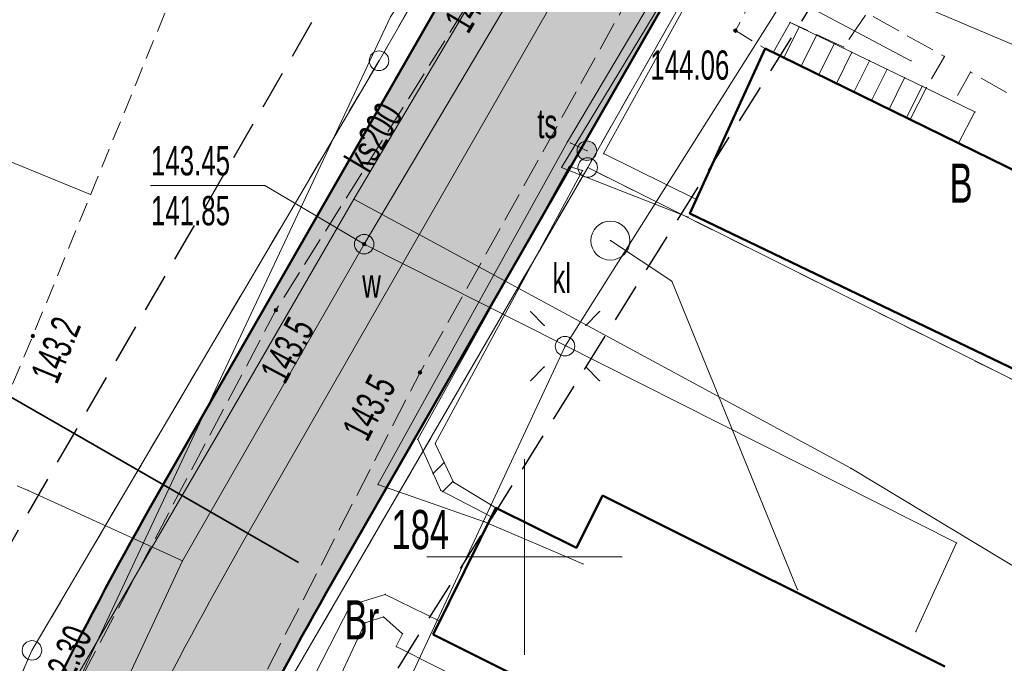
# Model space of a CAD drawing. Extents: x 6456700 to 6518119, y 5963420 to 5980059.
# Tile 156 of 256: x 6512206 to 6512231, y 5965846 to 5965863. Entities that reach past the tile are written whole.
import ezdxf
from ezdxf.enums import TextEntityAlignment as Align

# ---------------------------------------------------------------- set-up
doc = ezdxf.new("R2010")
doc.units = 0
doc.header["$MEASUREMENT"] = 0
for name, pattern in [('L_0_03', [1, 0.5, -0.5]), ('L_0_04', [1.5, 1, -0.5]), ('L_0_52', [1, 0.75, -0.25]), ('L_0_5A', [0.75, 0.5, -0.25])]:
    doc.linetypes.add(name, pattern=pattern)
doc.layers.get('0').update_dxf_attribs({"color": 2, "linetype": 'CONTINUOUS', "lineweight": 5})
for name, color, linetype, lineweight in [('000_Inne__niezydentyfikowane_', 7, 'CONTINUOUS', 18), ('18mm Kreska ciągła', 7, 'CONTINUOUS', 18), ('202_punkt_graniczny', 7, 'CONTINUOUS', 18), ('210_oznaczenie_konturu_uzytku_gruntowego', 96, 'CONTINUOUS', 18), ('211_numer_dzialki_ewidencyjnej', 7, 'CONTINUOUS', 18), ('218_kontur_uzytku_gruntowego', 96, 'L_0_03', 18), ('219_dzialka_ewidencyjna', 7, 'CONTINUOUS', 18), ('312_budynek_ewidencyjny', 7, 'CONTINUOUS', 18), ('352_schody', 7, 'CONTINUOUS', 18), ('35mm Ciągła', 7, 'CONTINUOUS', 35), ('50mm Kreska ciągła', 7, 'CONTINUOUS', 50), ('9mm Kreska ciągła', 252, 'CONTINUOUS', 9), ('jezdnia', 7, 'CONTINUOUS', 18), ('komora_podziemna', 7, 'CONTINUOUS', 18), ('komora_podziemna_Atr17', 7, 'CONTINUOUS', 18), ('latarnia', 7, 'CONTINUOUS', 18), ('obszar_utwardzony', 7, 'CONTINUOUS', 18), ('osadnik__szambo', 7, 'CONTINUOUS', 18), ('osadnik__szambo_Atr17', 7, 'CONTINUOUS', 18), ('pikieta_naturalna', 7, 'CONTINUOUS', 18), ('pikieta_naturalna_Atr2', 7, 'CONTINUOUS', 18), ('pikieta_sztuczna', 7, 'CONTINUOUS', 18), ('pikieta_sztuczna_Atr2', 7, 'CONTINUOUS', 18), ('przewod_elektroenergetyczny_niskiego_napiecia', 7, 'CONTINUOUS', 18), ('przewod_kanalizacyjny', 7, 'CONTINUOUS', 18), ('przewod_kanalizacyjny_Atr1', 7, 'CONTINUOUS', 18), ('przewod_telekomunikacyjny_podziemny', 7, 'CONTINUOUS', 18), ('przewod_wodociagowy', 7, 'CONTINUOUS', 18), ('rzedna', 7, 'CONTINUOUS', 18), ('rzedna_Atr2', 7, 'CONTINUOUS', 18), ('rzedna_Atr3', 7, 'CONTINUOUS', 18), ('sciana_oporowa__linia_', 7, 'CONTINUOUS', 18), ('sciana_oporowa__poligon_', 7, 'CONTINUOUS', 18), ('siatka_krzyrzy', 7, 'CONTINUOUS', 18), ('skarpa_nieumocniona', 7, 'CONTINUOUS', 18), ('slup_przewodow_napowietrznych', 7, 'CONTINUOUS', 18), ('slupek_telekomunikacyjny', 7, 'CONTINUOUS', 18), ('slupek_telekomunikacyjny_Atr17', 7, 'CONTINUOUS', 18), ('taras', 7, 'CONTINUOUS', 18), ('Zakres', 7, 'CONTINUOUS', 18)]:
    doc.layers.add(name, color=color, linetype=linetype, lineweight=lineweight)
doc.styles.get("Standard").update_dxf_attribs({"font": 'txt', "width": 0.75})

# ---------------------------------------------------------------- blocks, each defined once
blk = doc.blocks.new('mdcp_nowa')
at = {"layer": 'pikieta_naturalna', "linetype": 'Continuous', "lineweight": 18, "true_color": 0x000000}
for points in [[(6494943.64, 5982306.265, 1), (6494943.64, 5982306.355, 1)], [(6494937.42, 5982305.605, 1), (6494937.42, 5982305.695, 1)], [(6494947.33, 5982304.675, 1), (6494947.33, 5982304.765, 1)]]:
    blk.add_hatch(color=18, dxfattribs=at).paths.add_polyline_path(points)
at = {"layer": 'pikieta_sztuczna', "linetype": 'Continuous', "lineweight": 18, "true_color": 0x000000}
blk.add_hatch(color=18, dxfattribs=at).paths.add_polyline_path([(6494955.4, 5982313.415, 1), (6494955.4, 5982313.505, 1)])
at = {"layer": 'rzedna', "linetype": 'Continuous', "lineweight": 18, "true_color": 0x000000}
blk.add_hatch(color=18, dxfattribs=at).paths.add_polyline_path([(6494945.9, 5982307.955, 1), (6494945.9, 5982308.045, 1)])
at = {"layer": 'slupek_telekomunikacyjny', "linetype": 'Continuous', "lineweight": 18, "true_color": 0xff7f00}
blk.add_hatch(color=30, dxfattribs=at).paths.add_polyline_path([(6494951.6, 5982310.14, 1), (6494951.6, 5982310.64, 1)])
at = {"layer": '000_Inne__niezydentyfikowane_', "linetype": 'Continuous', "lineweight": 18, "flags": 128}
blk.add_lwpolyline([(6494938.9, 5982309.27), (6494922.65, 5982315.93)], dxfattribs=at)
at = {"layer": '000_Inne__niezydentyfikowane_'}
blk.add_point((6494938.9, 5982309.27), dxfattribs=at)
at = {"layer": '202_punkt_graniczny', "color": 7, "linetype": 'Continuous', "lineweight": 18}
for centre in [(6494946.28, 5982312.69), (6494951.62, 5982309.96), (6494937.4, 5982297.61)]:
    blk.add_circle(centre, 0.25, dxfattribs=at)
at = {"layer": '202_punkt_graniczny'}
for p in [(6494946.28, 5982312.69), (6494951.62, 5982309.96), (6494937.4, 5982297.61)]:
    blk.add_point(p, dxfattribs=at)
at = {"layer": '218_kontur_uzytku_gruntowego', "lineweight": 18, "flags": 128}
for points in [[(6494946.28, 5982312.69), (6494956.48, 5982330.44)], [(6494961.6, 5982327.54), (6494951.62, 5982309.96)], [(6494937.4, 5982297.61), (6494946.28, 5982312.69)], [(6494951.62, 5982309.96), (6494942.78, 5982294.74)], [(6494968.23, 5982301.67), (6494951.62, 5982309.96)], [(6494919, 5982255.48), (6494937.4, 5982297.61)]]:
    blk.add_lwpolyline(points, dxfattribs=at)
at = {"layer": '218_kontur_uzytku_gruntowego'}
for p in [(6494946.28, 5982312.69), (6494946.28, 5982312.69), (6494946.28, 5982312.69), (6494946.28, 5982312.69), (6494951.62, 5982309.96), (6494951.62, 5982309.96), (6494951.62, 5982309.96), (6494951.62, 5982309.96), (6494951.62, 5982309.96), (6494951.62, 5982309.96), (6494937.4, 5982297.61), (6494937.4, 5982297.61), (6494937.4, 5982297.61), (6494937.4, 5982297.61)]:
    blk.add_point(p, dxfattribs=at)
at = {"layer": '219_dzialka_ewidencyjna', "color": 3, "linetype": 'Continuous', "lineweight": 18, "flags": 128}
for points in [[(6494946.28, 5982312.69), (6494956.48, 5982330.44)], [(6494961.6, 5982327.54), (6494951.62, 5982309.96)], [(6494937.4, 5982297.61), (6494946.28, 5982312.69)], [(6494942.78, 5982294.74), (6494951.62, 5982309.96)], [(6494951.62, 5982309.96), (6494968.23, 5982301.67)], [(6494919, 5982255.48), (6494937.4, 5982297.61)]]:
    blk.add_lwpolyline(points, dxfattribs=at)
at = {"layer": '219_dzialka_ewidencyjna', "color": 3}
for p in [(6494946.28, 5982312.69), (6494946.28, 5982312.69), (6494951.62, 5982309.96), (6494951.62, 5982309.96), (6494951.62, 5982309.96), (6494937.4, 5982297.61), (6494937.4, 5982297.61)]:
    blk.add_point(p, dxfattribs=at)
at = {"layer": '312_budynek_ewidencyjny', "color": 7, "linetype": 'Continuous', "lineweight": 50, "flags": 128}
for points in [[(6494954.23, 5982308.78), (6494956.16, 5982313)], [(6494956.16, 5982313), (6494970.17, 5982306.15)], [(6494968.2, 5982302.08), (6494954.23, 5982308.78)], [(6494951.33, 5982300.23), (6494952, 5982301.57)], [(6494952, 5982301.57), (6494960.76, 5982297.2)], [(6494947.67, 5982298.02), (6494949.27, 5982301.26)], [(6494949.27, 5982301.26), (6494951.33, 5982300.23)], [(6494949.7, 5982297), (6494947.67, 5982298.02)]]:
    blk.add_lwpolyline(points, dxfattribs=at)
at = {"layer": '312_budynek_ewidencyjny'}
for p in [(6494956.16, 5982313), (6494956.16, 5982313), (6494954.23, 5982308.78), (6494954.23, 5982308.78), (6494952, 5982301.57), (6494952, 5982301.57), (6494949.27, 5982301.26), (6494949.27, 5982301.26), (6494951.33, 5982300.23), (6494951.33, 5982300.23), (6494947.67, 5982298.02), (6494947.67, 5982298.02)]:
    blk.add_point(p, dxfattribs=at)
at = {"layer": '352_schody', "color": 7, "linetype": 'Continuous', "lineweight": 18, "flags": 128}
for points in [[(6494956.37, 5982312.9), (6494956.8, 5982313.67), (6494960.28, 5982311.99), (6494959.87, 5982311.19)], [(6494960.28, 5982311.99), (6494961.53, 5982311.38), (6494961.11, 5982310.58), (6494959.87, 5982311.19)]]:
    blk.add_lwpolyline(points, close=True, dxfattribs=at)
for points in [[(6494956.637, 5982312.769), (6494957.029, 5982313.559)], [(6494957.087, 5982312.55), (6494957.479, 5982313.342)], [(6494957.536, 5982312.33), (6494957.93, 5982313.125)], [(6494957.985, 5982312.111), (6494958.38, 5982312.907)], [(6494958.434, 5982311.891), (6494958.83, 5982312.69)], [(6494958.884, 5982311.672), (6494959.281, 5982312.472)], [(6494959.333, 5982311.452), (6494959.731, 5982312.255)], [(6494959.782, 5982311.233), (6494960.181, 5982312.038)]]:
    blk.add_lwpolyline(points, dxfattribs=at)
at = {"layer": '352_schody'}
for p in [(6494956.8, 5982313.67), (6494956.8, 5982313.67), (6494957.029, 5982313.559), (6494957.479, 5982313.342), (6494957.93, 5982313.125), (6494956.37, 5982312.9), (6494956.37, 5982312.9), (6494958.38, 5982312.907), (6494956.637, 5982312.769), (6494958.83, 5982312.69), (6494957.087, 5982312.55), (6494959.281, 5982312.472), (6494957.536, 5982312.33), (6494957.985, 5982312.111), (6494959.731, 5982312.255), (6494958.434, 5982311.891), (6494960.181, 5982312.038), (6494960.28, 5982311.99), (6494960.28, 5982311.99), (6494960.28, 5982311.99), (6494960.28, 5982311.99), (6494958.884, 5982311.672), (6494959.333, 5982311.452), (6494961.53, 5982311.38), (6494961.53, 5982311.38), (6494959.782, 5982311.233), (6494959.87, 5982311.19), (6494959.87, 5982311.19), (6494959.87, 5982311.19), (6494959.87, 5982311.19), (6494961.11, 5982310.58), (6494961.11, 5982310.58)]:
    blk.add_point(p, dxfattribs=at)
at = {"layer": 'jezdnia', "color": 7, "linetype": 'L_0_52', "lineweight": 18, "flags": 128}
blk.add_lwpolyline([(6495134.37, 5982583.3), (6495113.38, 5982574.25), (6495104.78, 5982567.21), (6495094.42, 5982556.42), (6495077.25, 5982527.64), (6495065.47, 5982509.01), (6495049.82, 5982491.48), (6495035, 5982466.78), (6495029.3, 5982456), (6495014.86, 5982429.39), (6495004.75, 5982409.18), (6494998.73, 5982397.06), (6494987.52, 5982373.63), (6494982.83, 5982364.72), (6494972.31, 5982345.03), (6494970.53, 5982342.23), (6494960.57, 5982327.01), (6494956.04, 5982320.35), (6494947.33, 5982304.72), (6494935.61, 5982281.93), (6494926.04, 5982257.99), (6494919.72, 5982242.45), (6494913.81, 5982225.8), (6494910.48, 5982216.25), (6494906.14, 5982216.99), (6494909.9, 5982227.31), (6494916.12, 5982243.16), (6494921.48, 5982258.77), (6494931.15, 5982282.69), (6494943.64, 5982306.31), (6494959.06, 5982330.89), (6494969.1, 5982347.08), (6494979.83, 5982365.44), (6494985.75, 5982378.98), (6494994.88, 5982398.03), (6495001.66, 5982410.76), (6495011.8, 5982430.8), (6495026, 5982457.23), (6495032.25, 5982468.97), (6495046.11, 5982493.71), (6495063.09, 5982514.09), (6495073.26, 5982529.52), (6495082.96, 5982547.05), (6495093.01, 5982560.56), (6495101.98, 5982569.59), (6495101.3, 5982571.6), (6495108.99, 5982577.59), (6495110.03, 5982578.44), (6495121.58, 5982583.64), (6495122.46, 5982584.02), (6495130.77, 5982587.79), (6495134.82, 5982589.62), (6495140.56, 5982589.08), (6495141.32, 5982585.54)], close=True, dxfattribs=at)
at = {"layer": 'jezdnia'}
for p in [(6494943.64, 5982306.31), (6494947.33, 5982304.72)]:
    blk.add_point(p, dxfattribs=at)
at = {"layer": 'komora_podziemna', "color": 5, "linetype": 'Continuous', "lineweight": 13}
blk.add_circle((6494945.9, 5982308), 0.25, dxfattribs=at)
at = {"layer": 'komora_podziemna'}
blk.add_point((6494945.9, 5982308), dxfattribs=at)
at = {"layer": 'latarnia', "color": 7, "linetype": 'Continuous', "lineweight": 13, "flags": 128}
for points in [[(6494950.51, 5982305.921), (6494950.157, 5982306.274)], [(6494951.571, 5982305.921), (6494951.924, 5982306.274)], [(6494950.51, 5982304.86), (6494950.157, 5982304.507)], [(6494951.571, 5982304.86), (6494951.924, 5982304.507)]]:
    blk.add_lwpolyline(points, dxfattribs=at)
at = {"layer": 'latarnia', "color": 7, "linetype": 'Continuous', "lineweight": 13}
blk.add_circle((6494951.04, 5982305.39), 0.25, dxfattribs=at)
at = {"layer": 'latarnia'}
for p in [(6494950.157, 5982306.274), (6494951.924, 5982306.274), (6494950.51, 5982305.921), (6494951.571, 5982305.921), (6494951.04, 5982305.39), (6494950.51, 5982304.86), (6494951.571, 5982304.86), (6494950.157, 5982304.507), (6494951.924, 5982304.507)]:
    blk.add_point(p, dxfattribs=at)
at = {"layer": 'obszar_utwardzony', "color": 7, "linetype": 'L_0_52', "lineweight": 18, "flags": 128}
blk.add_lwpolyline([(6494961.77, 5982319.84), (6494962.77, 5982319.21), (6494961.84, 5982317.7), (6494961.15, 5982318.12), (6494960.68, 5982317.3), (6494960.57, 5982316.31), (6494961.53, 5982315.75), (6494961.88, 5982316.34), (6494962.96, 5982315.7), (6494962.63, 5982315.1), (6494967.87, 5982312.1), (6494968.87, 5982312.11), (6494969.31, 5982312.47), (6494970.07, 5982313.81), (6494972.48, 5982312.34), (6494972.89, 5982313.03), (6494973.6, 5982312.7), (6494973.5, 5982312.71), (6494972.72, 5982311.38), (6494971.79, 5982311.92), (6494968.79, 5982306.83), (6494967.17, 5982307.62), (6494967.79, 5982308.73), (6494965.46, 5982310.09), (6494964.71, 5982308.82), (6494963.72, 5982309.3), (6494964.49, 5982310.65), (6494961.42, 5982312.4), (6494960.99, 5982311.64), (6494960.28, 5982311.99), (6494960.75, 5982312.8), (6494958.76, 5982313.91), (6494958.17, 5982313.04), (6494956.8, 5982313.67), (6494956.37, 5982312.9), (6494956.16, 5982313), (6494955.4, 5982313.46), (6494956.12, 5982314.8), (6494954.64, 5982315.57), (6494956.8, 5982319.12), (6494958.64, 5982318.07), (6494959.28, 5982318.19), (6494960.08, 5982318.81), (6494957.55, 5982320.39), (6494957.95, 5982321.07), (6494958.46, 5982321.93)], close=True, dxfattribs=at)
at = {"layer": 'obszar_utwardzony'}
for p in [(6494956.8, 5982313.67), (6494955.4, 5982313.46), (6494956.16, 5982313), (6494956.37, 5982312.9), (6494958.17, 5982313.04), (6494960.75, 5982312.8), (6494961.42, 5982312.4), (6494960.28, 5982311.99), (6494960.99, 5982311.64)]:
    blk.add_point(p, dxfattribs=at)
at = {"layer": 'osadnik__szambo', "color": 34, "linetype": 'Continuous', "lineweight": 18}
blk.add_circle((6494952.2, 5982308.09), 0.5, dxfattribs=at)
at = {"layer": 'osadnik__szambo'}
blk.add_point((6494952.2, 5982308.09), dxfattribs=at)
at = {"layer": 'pikieta_naturalna', "color": 7, "linetype": 'Continuous', "lineweight": 18}
for centre in [(6494943.64, 5982306.31), (6494937.42, 5982305.65), (6494947.33, 5982304.72)]:
    blk.add_circle(centre, 0.045, dxfattribs=at)
at = {"layer": 'pikieta_naturalna'}
for p in [(6494943.64, 5982306.31), (6494937.42, 5982305.65), (6494947.33, 5982304.72)]:
    blk.add_point(p, dxfattribs=at)
at = {"layer": 'pikieta_sztuczna', "color": 7, "linetype": 'Continuous', "lineweight": 18}
blk.add_circle((6494955.4, 5982313.46), 0.045, dxfattribs=at)
at = {"layer": 'pikieta_sztuczna'}
blk.add_point((6494955.4, 5982313.46), dxfattribs=at)
at = {"layer": 'przewod_elektroenergetyczny_niskiego_napiecia', "color": 1, "linetype": 'Continuous', "lineweight": 18, "flags": 128}
for points in [[(6494951.04, 5982305.39), (6494971.34, 5982337.55)], [(6494937.26, 5982275.87), (6494951.04, 5982305.39)]]:
    blk.add_lwpolyline(points, dxfattribs=at)
at = {"layer": 'przewod_elektroenergetyczny_niskiego_napiecia'}
blk.add_point((6494951.04, 5982305.39), dxfattribs=at)
blk.add_point((6494951.04, 5982305.39), dxfattribs=at)
at = {"layer": 'przewod_elektroenergetyczny_niskiego_napiecia', "color": 1}
blk.add_point((6494951.04, 5982305.39), dxfattribs=at)
blk.add_point((6494951.04, 5982305.39), dxfattribs=at)
at = {"layer": 'przewod_kanalizacyjny', "color": 34, "linetype": 'Continuous', "lineweight": 18, "flags": 128}
for points in [[(6494937.55, 5982295.28), (6494937.87, 5982295.79), (6494942.29, 5982303.37), (6494945.64, 5982309.15), (6494950.34, 5982317.08), (6494950.65, 5982317.6)], [(6494950.66, 5982317.6), (6494950.65, 5982317.6), (6494951.18, 5982317.32), (6494959.89, 5982312.69)], [(6494945.64, 5982309.15), (6494958.35, 5982302.27), (6494976.47, 5982291.36)], [(6494956.99, 5982299.16), (6494953.77, 5982307.05), (6494952.2, 5982308.09)]]:
    blk.add_lwpolyline(points, dxfattribs=at)
at = {"layer": 'przewod_kanalizacyjny'}
for p in [(6494959.89, 5982312.69), (6494945.64, 5982309.15), (6494945.64, 5982309.15), (6494952.2, 5982308.09), (6494953.77, 5982307.05), (6494942.29, 5982303.37), (6494958.35, 5982302.27), (6494956.99, 5982299.16)]:
    blk.add_point(p, dxfattribs=at)
at = {"layer": 'przewod_telekomunikacyjny_podziemny', "color": 30, "linetype": 'Continuous', "lineweight": 18, "flags": 128}
for points in [[(6494901.62, 5982190.73), (6494906.93, 5982205.38), (6494911.62, 5982220.93), (6494915.73, 5982231.59), (6494911.08, 5982233.33), (6494928.49, 5982275.35), (6494946.57, 5982313.81), (6494960.48, 5982334.35), (6494965.17, 5982341.38), (6494972.14, 5982353.83), (6494985.3, 5982378.53), (6494993.02, 5982395.45), (6495008.18, 5982425.35), (6495017.88, 5982443.43), (6495022.56, 5982450.66), (6495031.38, 5982466.91), (6495039.03, 5982482.79), (6495040.55, 5982485.59), (6495048.7, 5982498.93), (6495056.63, 5982506.55), (6495061.71, 5982512.37), (6495068.26, 5982521.25), (6495074.92, 5982532.24)], [(6494962.09, 5982330.47), (6494959.2, 5982324.24), (6494951.1, 5982310.62), (6494946.25, 5982301.85), (6494948.98, 5982300.9), (6494951.5, 5982299.82)], [(6494951.6, 5982310.39), (6494951.18, 5982310.59)]]:
    blk.add_lwpolyline(points, dxfattribs=at)
at = {"layer": 'przewod_telekomunikacyjny_podziemny'}
for p in [(6494951.1, 5982310.62), (6494951.18, 5982310.59), (6494951.6, 5982310.39), (6494946.25, 5982301.85), (6494948.98, 5982300.9), (6494951.5, 5982299.82)]:
    blk.add_point(p, dxfattribs=at)
at = {"layer": 'przewod_wodociagowy', "color": 5, "linetype": 'Continuous', "lineweight": 18, "flags": 128}
for points in [[(6494941.25, 5982299.9), (6494945.9, 5982308), (6494958.57, 5982329.31)], [(6494968.86, 5982315.45), (6494966.26, 5982311.51), (6494945.89, 5982320.14), (6494939.44, 5982322.87)], [(6494945.9, 5982308), (6494961.06, 5982300.36), (6494960.02, 5982298.09)], [(6494907.57, 5982152.18), (6494905.83, 5982154.51), (6494898.25, 5982164.04), (6494898.06, 5982180.83), (6494903.98, 5982205.49), (6494905.04, 5982209.28), (6494911.31, 5982228.37), (6494914.05, 5982237.38), (6494923.22, 5982259.63), (6494928.59, 5982272.81), (6494941.25, 5982299.9), (6494937.3, 5982301.7), (6494937.02, 5982301.82)]]:
    blk.add_lwpolyline(points, dxfattribs=at)
at = {"layer": 'przewod_wodociagowy'}
for p in [(6494945.9, 5982308), (6494945.9, 5982308), (6494937.3, 5982301.7), (6494961.06, 5982300.36), (6494941.25, 5982299.9), (6494941.25, 5982299.9), (6494960.02, 5982298.09)]:
    blk.add_point(p, dxfattribs=at)
at = {"layer": 'rzedna', "color": 7, "linetype": 'Continuous', "lineweight": 18}
blk.add_circle((6494945.9, 5982308), 0.045, dxfattribs=at)
at = {"layer": 'rzedna'}
blk.add_point((6494945.9, 5982308), dxfattribs=at)
at = {"layer": 'rzedna_Atr2', "color": 7, "linetype": 'Continuous', "lineweight": 18, "flags": 128}
blk.add_lwpolyline([(6494945.9, 5982308), (6494943.36, 5982309.5), (6494940.443, 5982309.5)], dxfattribs=at)
at = {"layer": 'rzedna_Atr2'}
for p in [(6494940.443, 5982309.5), (6494943.36, 5982309.5), (6494945.9, 5982308)]:
    blk.add_point(p, dxfattribs=at)
at = {"layer": 'sciana_oporowa__linia_', "color": 7, "linetype": 'Continuous', "lineweight": 18, "flags": 128}
for points in [[(6494954.19, 5982308.691), (6494950.953, 5982309.964), (6494954.424, 5982315.696)], [(6494954.39, 5982309.149), (6494952.027, 5982310.316), (6494954.856, 5982315.445)]]:
    blk.add_lwpolyline(points, dxfattribs=at)
at = {"layer": 'sciana_oporowa__linia_'}
for p in [(6494952.027, 5982310.316), (6494950.953, 5982309.964), (6494954.39, 5982309.149), (6494954.19, 5982308.691)]:
    blk.add_point(p, dxfattribs=at)
at = {"layer": 'sciana_oporowa__poligon_', "color": 7, "linetype": 'Continuous', "lineweight": 18, "flags": 128}
blk.add_lwpolyline([(6494947.27, 5982303.01), (6494951.15, 5982309.99), (6494951.49, 5982309.88), (6494947.72, 5982302.9), (6494948.19, 5982301.91), (6494949.27, 5982301.26), (6494949.16, 5982301.03), (6494947.86, 5982301.7)], close=True, dxfattribs=at)
for points in [[(6494947.665, 5982302.132), (6494947.949, 5982302.417)], [(6494947.913, 5982301.673), (6494948.177, 5982301.937)]]:
    blk.add_lwpolyline(points, dxfattribs=at)
at = {"layer": 'sciana_oporowa__poligon_'}
for p in [(6494951.15, 5982309.99), (6494951.15, 5982309.99), (6494951.49, 5982309.88), (6494951.49, 5982309.88), (6494947.27, 5982303.01), (6494947.27, 5982303.01), (6494947.72, 5982302.9), (6494947.72, 5982302.9), (6494947.949, 5982302.417), (6494947.665, 5982302.132), (6494948.177, 5982301.937), (6494948.19, 5982301.91), (6494948.19, 5982301.91), (6494947.86, 5982301.7), (6494947.86, 5982301.7), (6494947.913, 5982301.673), (6494949.27, 5982301.26), (6494949.27, 5982301.26), (6494949.16, 5982301.03), (6494949.16, 5982301.03)]:
    blk.add_point(p, dxfattribs=at)
at = {"layer": 'siatka_krzyrzy', "linetype": 'Continuous', "lineweight": 18, "flags": 128}
for points in [[(6494950, 5982297.5), (6494950, 5982302.5)], [(6494947.5, 5982300), (6494952.5, 5982300)]]:
    blk.add_lwpolyline(points, dxfattribs=at)
at = {"layer": 'skarpa_nieumocniona', "color": 7, "linetype": 'L_0_5A', "lineweight": 18, "flags": 128}
blk.add_lwpolyline([(6494965.58, 5982349.31), (6494962.89, 5982340.22), (6494951, 5982325), (6494945.37, 5982325.08), (6494937.42, 5982305.65), (6494933.1, 5982295.35), (6494927.37, 5982283.13), (6494921.28, 5982272.01), (6494917.86, 5982259.82), (6494915.26, 5982262.12), (6494913.02, 5982263.13), (6494900.61, 5982269.37), (6494912.93, 5982296.52), (6494936.43, 5982343.45), (6494956.82, 5982374.63), (6494978.03, 5982367.95)], close=True, dxfattribs=at)
at = {"layer": 'skarpa_nieumocniona'}
blk.add_point((6494937.42, 5982305.65), dxfattribs=at)
blk.add_point((6494937.42, 5982305.65), dxfattribs=at)
at = {"layer": 'slup_przewodow_napowietrznych', "color": 7, "linetype": 'Continuous', "lineweight": 13}
blk.add_circle((6494951.04, 5982305.39), 0.25, dxfattribs=at)
at = {"layer": 'slup_przewodow_napowietrznych'}
blk.add_point((6494951.04, 5982305.39), dxfattribs=at)
at = {"layer": 'slupek_telekomunikacyjny', "color": 30, "linetype": 'Continuous', "lineweight": 18}
blk.add_circle((6494951.6, 5982310.39), 0.25, dxfattribs=at)
at = {"layer": 'slupek_telekomunikacyjny'}
blk.add_point((6494951.6, 5982310.39), dxfattribs=at)
at = {"layer": 'taras', "color": 7, "linetype": 'Continuous', "lineweight": 18, "flags": 128}
for points in [[(6494947.15, 5982291.38), (6494942.85, 5982293.49), (6494945.55, 5982298.77), (6494946.44, 5982299.04), (6494947.84, 5982298.36), (6494947.67, 5982298.02), (6494949.7, 5982297), (6494947.7, 5982293), (6494949.22, 5982292.24), (6494948.46, 5982290.73)], [(6494947.372, 5982291.828), (6494943.815, 5982293.811), (6494945.928, 5982298.317), (6494946.394, 5982298.465), (6494946.882, 5982298.034), (6494946.723, 5982297.706), (6494948.753, 5982296.686), (6494946.751, 5982292.684), (6494948.268, 5982291.924), (6494948.146, 5982291.673)]]:
    blk.add_lwpolyline(points, close=True, dxfattribs=at)
at = {"layer": 'taras'}
for p in [(6494946.44, 5982299.04), (6494945.55, 5982298.77), (6494945.928, 5982298.317), (6494946.394, 5982298.465), (6494947.84, 5982298.36), (6494946.882, 5982298.034), (6494947.67, 5982298.02), (6494946.723, 5982297.706)]:
    blk.add_point(p, dxfattribs=at)
at = {"layer": 'Zakres', "linetype": 'L_0_04', "lineweight": 25, "flags": 128}
blk.add_lwpolyline([(6495113.77, 5985050.22), (6495121.12, 5984877.07), (6495125.76, 5984757.87), (6495129.89, 5984649.81), (6495141.08, 5984611.3), (6495145.77, 5984544.53), (6495147.36, 5984487.27), (6495157.22, 5984392.07), (6495162.95, 5984387.45), (6495180.24, 5984384.16), (6495229.5, 5984386.61), (6495251.65, 5984373.41), (6495258.77, 5984357.12), (6495255.44, 5984330.44), (6495250.77, 5984304.39), (6495252.21, 5984282.78), (6495255.46, 5984256.45), (6495254.94, 5984238.25), (6495266.4, 5984211), (6495277.24, 5984182.33), (6495294.2, 5984133.19), (6495300.94, 5984095.37), (6495313.24, 5984037.69), (6495317.44, 5983978.18), (6495300.35, 5983922.18), (6495282.35, 5983883.38), (6495266.21, 5983862.23), (6495242.03, 5983839.67), (6495211.11, 5983816.86), (6495158.26, 5983772.66), (6495130.6, 5983651.16), (6495116.31, 5983543.43), (6495129.51, 5983346.73), (6495134.58, 5983264.71), (6495139.64, 5983186.97), (6495193.25, 5983077.94), (6495199.2, 5983041.97), (6495206.23, 5983026), (6495208.96, 5983004.88), (6495202.27, 5982979.48), (6495202.42, 5982950.13), (6495209.35, 5982897.38), (6495215.97, 5982850.34), (6495228.6, 5982809.97), (6495226.85, 5982778.82), (6495225.04, 5982750.56), (6495220.26, 5982723.37), (6495226.54, 5982679.97), (6495206.06, 5982669.48), (6495192.68, 5982657.71), (6495184.57, 5982648.65), (6495174.78, 5982624.58), (6495164.23, 5982604.61), (6495150.7, 5982588.3), (6495137.69, 5982582.43), (6495118.26, 5982573.75), (6495100.35, 5982558.42), (6495090.36, 5982544.99), (6495075.87, 5982519.06), (6495060.83, 5982499.68), (6495049.41, 5982485.49), (6495035.07, 5982459.7), (6495006.7, 5982406.64), (6494980.89, 5982351.84), (6494944.35, 5982293.29), (6494925.72, 5982250.11), (6494905.2, 5982190.37), (6494898.43, 5982153.5), (6494879.51, 5982063.89), (6494864.14, 5981992.66), (6494816.93, 5981768.61), (6494777.79, 5981577.7), (6494739.84, 5981394.72), (6494718.65, 5981297.89), (6494716.45, 5981237.31), (6494738.62, 5981208.21), (6494776.48, 5981173.06), (6494817.16, 5981137.44), (6494847.63, 5981109.8), (6494877.39, 5981077.08), (6494912.75, 5981030.55), (6494916.06, 5981014.71), (6494903.86, 5980957.01), (6494916.13, 5980953.51), (6494892.32, 5980927.59), (6494850.7, 5980858.8), (6494806.81, 5980779.89), (6494785.1, 5980753.49), (6494715.22, 5980723.29), (6494679.96, 5980686.78), (6494651.35, 5980651.29), (6494549.14, 5980683.24), (6494511.84, 5980659.66), (6494443.61, 5980630.33), (6494428.78, 5980598.6), (6494431.58, 5980579.46), (6494420.56, 5980549.76), (6494416.45, 5980528.2), (6494403.86, 5980507.16), (6494388.89, 5980482.96), (6494365.32, 5980407.99), (6494335.67, 5980315.15), (6494332.29, 5980297.41), (6494335.1, 5980278.18), (6494347.25, 5980254.84), (6494336.79, 5980250.09), (6494300.04, 5980271.34), (6494320.8, 5980301.43), (6494336.81, 5980349.17), (6494344.85, 5980380.92), (6494360.85, 5980437.13), (6494374.18, 5980476.38), (6494386.14, 5980498.84), (6494403.02, 5980528.52), (6494411.33, 5980563.19), (6494420.84, 5980586.25), (6494420.25, 5980601.11), (6494434.95, 5980635.94), (6494446.75, 5980644.99), (6494465.77, 5980647.27), (6494513.02, 5980669.46), (6494507.85, 5980679.68), (6494547.89, 5980705.83), (6494570.06, 5980691.34), (6494636.17, 5980669.05), (6494706.14, 5980756.86), (6494742.78, 5980772.58), (6494798.53, 5980814.27), (6494826.12, 5980867.97), (6494849.57, 5980908.6), (6494845.35, 5980942.01), (6494853.94, 5980970.83), (6494891.08, 5980960.54), (6494890.11, 5980965.73), (6494903.94, 5981025.69), (6494869.98, 5981070.3), (6494770.97, 5981160.58), (6494728.18, 5981200.64), (6494706.13, 5981229.56), (6494707.94, 5981299.75), (6494728.84, 5981398.1), (6494767.06, 5981580.19), (6494806.17, 5981770.55), (6494854.36, 5981994.76), (6494869.73, 5982065.97), (6494888.61, 5982155.44), (6494891.67, 5982173.95), (6494895.82, 5982197.45), (6494916.38, 5982253.72), (6494935.47, 5982297.95), (6494954.97, 5982331.67), (6494972.09, 5982356.64), (6494997.76, 5982411.14), (6495026.29, 5982464.48), (6495041.09, 5982491.09), (6495052.99, 5982505.88), (6495067.51, 5982524.6), (6495081.94, 5982550.43), (6495092.99, 5982565.28), (6495112.86, 5982582.29), (6495133.59, 5982591.55), (6495144.48, 5982596.46), (6495155.87, 5982610.19), (6495165.7, 5982628.8), (6495175.96, 5982654.03), (6495185.62, 5982664.83), (6495200.4, 5982677.82), (6495212.49, 5982688.04), (6495209.64, 5982723.43), (6495215.22, 5982750.57), (6495216.87, 5982779.54), (6495218.31, 5982809.31), (6495206.86, 5982847.92), (6495199.44, 5982894.74), (6495192.11, 5982948.71), (6495190.16, 5982979.24), (6495183.47, 5983075.16), (6495129.79, 5983184.34), (6495124.6, 5983264.07), (6495119.53, 5983346.09), (6495106.27, 5983543.75), (6495120.74, 5983652.9), (6495148.75, 5983779.42), (6495204.15, 5983826.04), (6495273.41, 5983889.36), (6495288.53, 5983927.42), (6495300.83, 5983964.69), (6495303.91, 5983980.14), (6495301.32, 5984039.55), (6495291.1, 5984093.63), (6495284.5, 5984130.67), (6495267.84, 5984178.93), (6495257.12, 5984207.3), (6495244.96, 5984236.19), (6495244.79, 5984255.42), (6495242.25, 5984281.97), (6495240.71, 5984304.95), (6495245.55, 5984331.94), (6495248.51, 5984355.64), (6495243.77, 5984366.47), (6495226.98, 5984376.47), (6495179.54, 5984374.12), (6495158.61, 5984378.09), (6495147.7, 5984386.91), (6495137.38, 5984486.61), (6495135.78, 5984544.04), (6495131.18, 5984609.54), (6495119.95, 5984648.2), (6495115.76, 5984757.49), (6495111.12, 5984876.67), (6495103.73, 5985050.93), (6495109.36, 5985081.73), (6495120.41, 5985085.88)], close=True, dxfattribs=at)
at = {"layer": '210_oznaczenie_konturu_uzytku_gruntowego', "lineweight": 20, "width": 0.66}
for s, p in [('B', (6494960.882, 5982310.06)), ('Br', (6494945.4, 5982298.89))]:
    blk.add_text(s, height=1, dxfattribs=at).set_placement(p, align=Align.TOP_LEFT)
at = {"layer": '211_numer_dzialki_ewidencyjnej', "color": 7, "lineweight": 20, "width": 0.66}
blk.add_text('184', height=1, dxfattribs=at).set_placement((6494946.6, 5982301.2), align=Align.TOP_LEFT)
at = {"layer": 'komora_podziemna_Atr17', "color": 7, "lineweight": 15, "width": 0.66}
blk.add_text('w', height=0.75, dxfattribs=at).set_placement((6494945.85, 5982307.38), align=Align.TOP_LEFT)
at = {"layer": 'osadnik__szambo_Atr17', "color": 34, "lineweight": 15, "width": 0.66}
blk.add_text('kl', height=0.75, dxfattribs=at).set_placement((6494950.719, 5982307.5), align=Align.TOP_LEFT)
at = {"layer": 'pikieta_naturalna_Atr2', "color": 7, "lineweight": 15, "width": 0.66}
for s, rotation, p in [('143.2', 67.7, (6494937.346, 5982304.674)), ('143.5', 62.1, (6494943.21, 5982304.74)), ('143.5', 62.8, (6494945.31, 5982303.26))]:
    blk.add_text(s, height=0.75, rotation=rotation, dxfattribs=at).set_placement(p, align=Align.TOP_LEFT)
at = {"layer": 'pikieta_sztuczna_Atr2', "color": 7, "lineweight": 15, "width": 0.66}
blk.add_text('144.06', height=0.75, dxfattribs=at).set_placement((6494953.22, 5982312.955), align=Align.TOP_LEFT)
at = {"layer": 'przewod_kanalizacyjny_Atr1', "color": 34, "lineweight": 15, "width": 0.66}
blk.add_text('ks200', height=0.75, rotation=59.3, dxfattribs=at).set_placement((6494945.375, 5982310.172), align=Align.TOP_LEFT)
at = {"layer": 'rzedna_Atr2', "color": 7, "lineweight": 15, "width": 0.66}
for s, rotation, p in [('142.86', 59.3, (6494947.917, 5982313.731)), ('142.30', 66.9, (6494937.47, 5982296.455))]:
    blk.add_text(s, height=0.75, rotation=rotation, dxfattribs=at).set_placement(p, align=Align.TOP_LEFT)
blk.add_text('143.45', height=0.75, dxfattribs=at).set_placement((6494940.443, 5982310.508), align=Align.TOP_LEFT)
at = {"layer": 'rzedna_Atr3', "color": 7, "lineweight": 15, "width": 0.66}
blk.add_text('141.85', height=0.75, dxfattribs=at).set_placement((6494940.443, 5982309.232), align=Align.TOP_LEFT)
at = {"layer": 'slupek_telekomunikacyjny_Atr17', "color": 30, "lineweight": 15, "width": 0.66}
blk.add_text('ts', height=0.75, dxfattribs=at).set_placement((6494950.33, 5982311.46), align=Align.TOP_LEFT)

msp = doc.modelspace()

# ---------------------------------------------------------------- block references
at = {"linetype": 'ByBlock'}
msp.add_blockref('mdcp_nowa', (17268.786, -16450.998), dxfattribs=at)

# ---------------------------------------------------------------- next in the draw order: hatches: boundary and pattern name
at = {"layer": '9mm Kreska ciągła'}
h = msp.add_hatch(dxfattribs=at)
h.set_pattern_fill('SAND_AND_LIME', color=4, scale=0.1)
h.set_pattern_definition([(37.5, (6512163.41104, 5965706.02106), (-0.006803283, 0.208096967), [0, -0.16416, 0, -0.1836, 0, -0.1755]), (7.5, (6512163.41104, 5965706.02106), (0.19113588, 0.30479178), [0, -0.08856, 0, -0.14796, 0, -0.0567]), (-32.5, (6512163.2782, 5965706.02106), (0.33632732, 0.00061118), [0, -0.054, 0, -0.1944, 0, -0.2538]), (-42.5, (6512163.2782, 5965706.02106), (0.32466167, 0.09478896), [0, -0.027, 0, -0.12744, 0, -0.1458])])
edge = h.paths.add_edge_path()
edge.add_line((6512494.454, 5966351.121), (6512492.815, 5966327.914))
edge.add_arc((6512641.445, 5966317.419), 149, 175.96099, 178.25385)
edge.add_line((6512492.514, 5966321.96), (6512491.933, 5966302.891))
edge.add_arc((6512440.957, 5966304.445), 51, 348.133, 358.2538, ccw=False)
edge.add_line((6512490.867, 5966293.957), (6512486.741, 5966274.321))
edge.add_arc((6512500.441, 5966271.442), 14, 168.133, 189.6608)
edge.add_line((6512486.64, 5966269.093), (6512490.395, 5966247.035))
edge.add_line((6512490.395, 5966247.035), (6512490.607, 5966245.791))
edge.add_arc((6512474.833, 5966243.106), 16, 357.4133, 369.6608, ccw=False)
edge.add_line((6512490.817, 5966242.384), (6512490.724, 5966240.322))
edge.add_arc((6512474.74, 5966241.044), 16, 304.6947, 357.4133, ccw=False)
edge.add_line((6512483.848, 5966227.889), (6512479.157, 5966224.642))
edge.add_arc((6512563.968, 5966102.134), 149, 124.69475, 128.17467)
edge.add_line((6512471.877, 5966219.268), (6512459.798, 5966209.771))
edge.add_arc((6512468.451, 5966198.766), 14, 128.1747, 146.5283)
edge.add_line((6512456.773, 5966206.487), (6512454.137, 5966202.499))
edge.add_arc((6512536.718, 5966147.898), 99, 146.52826, 150.19331)
edge.add_line((6512450.815, 5966197.109), (6512447.264, 5966190.909))
edge.add_arc((6512533.167, 5966141.699), 99, 150.19331, 155.56334)
edge.add_line((6512443.035, 5966182.654), (6512432.867, 5966160.275))
edge.add_arc((6512409.196, 5966171.031), 26, 321.1758, 335.5633, ccw=False)
edge.add_line((6512429.452, 5966154.731), (6512421.621, 5966145))
edge.add_arc((6512409.156, 5966155.031), 16, 309.5931, 321.1758, ccw=False)
edge.add_line((6512419.353, 5966142.701), (6512410.592, 5966135.455))
edge.add_arc((6512400.395, 5966147.785), 16, 291.7201, 309.5931, ccw=False)
edge.add_line((6512406.316, 5966132.921), (6512399.28, 5966130.118))
edge.add_arc((6512417.414, 5966084.597), 49, 111.7201, 118.6787)
edge.add_line((6512393.899, 5966127.586), (6512378.766, 5966119.308))
edge.add_arc((6512390.283, 5966098.252), 24, 118.6787, 130.9764)
edge.add_line((6512374.545, 5966116.372), (6512369.458, 5966111.954))
edge.add_arc((6512385.196, 5966093.834), 24, 130.9764, 144.2474)
edge.add_line((6512365.719, 5966107.857), (6512360.498, 5966100.604))
edge.add_arc((6512392.148, 5966077.817), 39, 144.2474, 151.7186)
edge.add_line((6512357.804, 5966096.296), (6512346.179, 5966074.69))
edge.add_arc((6512310.073, 5966094.116), 41, 323.54, 331.7186, ccw=False)
edge.add_line((6512343.048, 5966069.751), (6512332.977, 5966056.12))
edge.add_arc((6512291.959, 5966086.427), 51, 314.8687, 323.54, ccw=False)
edge.add_line((6512327.939, 5966050.283), (6512325.436, 5966047.791))
edge.add_arc((6512381.169, 5965991.802), 79, 134.86874, 142.03498)
edge.add_line((6512318.887, 5966040.401), (6512317.812, 5966039.024))
edge.add_arc((6512348.559, 5966015.032), 39, 142.035, 151.9019)
edge.add_line((6512314.155, 5966033.4), (6512307.014, 5966020.024))
edge.add_arc((6512085.596, 5966138.241), 251, 330.1315, 331.90193, ccw=False)
edge.add_line((6512303.256, 5966013.24), (6512293.172, 5965995.681))
edge.add_arc((6512509.097, 5965871.676), 249, 150.1315, 153.31422)
edge.add_line((6512286.62, 5965983.501), (6512270.802, 5965952.031))
edge.add_arc((6512493.279, 5965840.205), 249, 153.31422, 155.41165)
edge.add_line((6512266.858, 5965943.813), (6512249.846, 5965906.636))
edge.add_arc((6512203.471, 5965927.857), 51, 325.4005, 335.4117, ccw=False)
edge.add_line((6512245.451, 5965898.897), (6512232.463, 5965880.07))
edge.add_arc((6512313.954, 5965823.854), 99, 145.40047, 150.15364)
edge.add_line((6512228.085, 5965873.124), (6512213.877, 5965848.362))
edge.add_arc((6512299.746, 5965799.092), 99, 150.15364, 156.12969)
edge.add_line((6512209.214, 5965839.154), (6512198.858, 5965815.752))
edge.add_arc((6512518.006, 5965674.523), 349, 156.12969, 156.8073)
edge.add_line((6512197.211, 5965811.968), (6512194.929, 5965806.643))
edge.add_arc((6512331.888, 5965747.963), 149, 156.8073, 160.58951)
edge.add_line((6512191.357, 5965797.481), (6512178.615, 5965761.319))
edge.add_arc((6511941.881, 5965844.735), 251, 339.22463, 340.58951, ccw=False)
edge.add_line((6512176.561, 5965755.704), (6512169.456, 5965736.976))
edge.add_arc((6512195.168, 5965727.222), 27.5, 159.2246, 216.7393)
edge.add_line((6512173.13, 5965710.772), (6512174.444, 5965709.012))
edge.add_line((6512174.444, 5965709.012), (6512170.437, 5965706.021))
edge.add_line((6512170.437, 5965706.021), (6512164.212, 5965719.71))
edge.add_arc((6512161.212, 5965719.741), 3, 359.4073, 370.8714)
edge.add_arc((6512205.039, 5965728.159), 41.628, 165.2606, 190.8714, ccw=False)
edge.add_line((6512164.781, 5965738.75), (6512171.886, 5965757.477))
edge.add_arc((6511941.881, 5965844.735), 246, 339.22463, 340.58951)
edge.add_line((6512173.899, 5965762.981), (6512186.641, 5965799.143))
edge.add_arc((6512331.888, 5965747.963), 154, 156.8073, 160.58951, ccw=False)
edge.add_line((6512190.333, 5965808.612), (6512192.615, 5965813.937))
edge.add_arc((6512518.006, 5965674.523), 354, 156.12969, 156.8073, ccw=False)
edge.add_line((6512194.286, 5965817.775), (6512204.642, 5965841.178))
edge.add_arc((6512299.746, 5965799.092), 104, 150.15364, 156.12969, ccw=False)
edge.add_line((6512209.541, 5965850.851), (6512223.749, 5965875.613))
edge.add_arc((6512313.954, 5965823.854), 104, 145.40047, 150.15364, ccw=False)
edge.add_line((6512228.348, 5965882.91), (6512241.335, 5965901.737))
edge.add_arc((6512203.471, 5965927.857), 46, 325.4005, 335.4117)
edge.add_line((6512245.3, 5965908.717), (6512262.312, 5965945.894))
edge.add_arc((6512493.279, 5965840.205), 254, 153.31422, 155.41165, ccw=False)
edge.add_line((6512266.334, 5965954.276), (6512282.153, 5965985.747))
edge.add_arc((6512509.097, 5965871.676), 254, 150.1315, 153.31422, ccw=False)
edge.add_line((6512288.836, 5965998.171), (6512298.92, 5966015.73))
edge.add_arc((6512085.596, 5966138.241), 246, 330.1315, 331.90193)
edge.add_line((6512302.603, 5966022.379), (6512309.745, 5966035.755))
edge.add_arc((6512348.559, 5966015.032), 44, 142.035, 151.9019, ccw=False)
edge.add_line((6512313.87, 5966042.1), (6512314.945, 5966043.477))
edge.add_arc((6512381.169, 5965991.802), 84, 134.86874, 142.03498, ccw=False)
edge.add_line((6512321.909, 5966051.335), (6512324.411, 5966053.826))
edge.add_arc((6512291.959, 5966086.427), 46, 314.8687, 323.54)
edge.add_line((6512328.955, 5966059.091), (6512339.027, 5966072.722))
edge.add_arc((6512310.073, 5966094.116), 36, 323.54, 331.7186)
edge.add_line((6512341.776, 5966077.059), (6512353.4, 5966098.665))
edge.add_arc((6512392.148, 5966077.817), 44, 144.2474, 151.7186, ccw=False)
edge.add_line((6512356.44, 5966103.526), (6512361.662, 5966110.778))
edge.add_arc((6512385.196, 5966093.834), 29, 130.9764, 144.2474, ccw=False)
edge.add_line((6512366.18, 5966115.728), (6512371.267, 5966120.147))
edge.add_arc((6512390.283, 5966098.252), 29, 118.6787, 130.9764, ccw=False)
edge.add_line((6512376.366, 5966123.695), (6512391.499, 5966131.972))
edge.add_arc((6512417.414, 5966084.597), 54, 111.7201, 118.6787, ccw=False)
edge.add_line((6512397.43, 5966134.763), (6512404.466, 5966137.566))
edge.add_arc((6512400.395, 5966147.785), 11, 291.7201, 309.5931)
edge.add_line((6512407.405, 5966139.308), (6512409.544, 5966141.077))
edge.add_line((6512409.544, 5966141.077), (6512412.36, 5966140.811))
edge.add_line((6512412.36, 5966140.811), (6512417.441, 5966145.013))
edge.add_arc((6512409.156, 5966155.031), 13, 309.5931, 321.1758)
edge.add_line((6512419.284, 5966146.881), (6512427.115, 5966156.612))
edge.add_arc((6512409.196, 5966171.031), 23, 321.1758, 335.5633)
edge.add_line((6512430.135, 5966161.516), (6512434.645, 5966171.44))
edge.add_line((6512434.645, 5966171.44), (6512440.928, 5966185.268))
edge.add_line((6512440.928, 5966185.268), (6512439.963, 5966187.841))
edge.add_arc((6512668.213, 5966069.673), 257.025, 151.22581, 152.62894, ccw=False)
edge.add_line((6512442.925, 5966193.394), (6512446.477, 5966199.594))
edge.add_arc((6512536.718, 5966147.898), 104, 146.52826, 150.19331, ccw=False)
edge.add_line((6512449.966, 5966205.257), (6512452.602, 5966209.244))
edge.add_arc((6512468.451, 5966198.766), 19, 128.1747, 146.5283, ccw=False)
edge.add_line((6512456.708, 5966213.702), (6512468.787, 5966223.198))
edge.add_arc((6512563.968, 5966102.134), 154, 124.69475, 128.17467, ccw=False)
edge.add_line((6512476.311, 5966228.753), (6512481.002, 5966232))
edge.add_arc((6512474.74, 5966241.044), 11, 304.6947, 357.4133)
edge.add_line((6512485.729, 5966240.548), (6512485.822, 5966242.609))
edge.add_arc((6512474.833, 5966243.106), 11, 357.4133, 369.6608)
edge.add_line((6512485.677, 5966244.952), (6512485.4, 5966246.584))
edge.add_line((6512485.4, 5966246.584), (6512485.465, 5966247.035))
edge.add_line((6512485.465, 5966247.035), (6512481.305, 5966271.715))
edge.add_line((6512481.305, 5966271.715), (6512486.925, 5966298.805))
edge.add_line((6512486.925, 5966298.805), (6512487.695, 5966325.335))
edge.add_line((6512487.695, 5966325.335), (6512488.895, 5966340.485))
edge.add_line((6512488.895, 5966340.485), (6512488.714, 5966340.814))
edge.add_line((6512488.714, 5966340.814), (6512489.699, 5966354.77))
edge.add_line((6512489.699, 5966354.77), (6512494.454, 5966351.121))

# ---------------------------------------------------------------- next in the draw order: linework, layer by layer
at = {"layer": '18mm Kreska ciągła', "color": 4, "ltscale": 0.1}
msp.add_lwpolyline([(6512268.568, 5965953.153, 0.009152), (6512264.585, 5965944.854), (6512247.573, 5965907.677, -0.04371), (6512243.393, 5965900.317), (6512230.406, 5965881.49, 0.020743), (6512225.917, 5965874.369), (6512211.709, 5965849.606, 0.026081), (6512206.928, 5965840.166), (6512196.572, 5965816.764, 0.002957), (6512194.913, 5965812.952), (6512192.631, 5965807.628, 0.016505), (6512188.999, 5965798.312), (6512176.257, 5965762.15, -0.005955), (6512174.223, 5965756.591), (6512167.118, 5965737.863)], format="xyb", dxfattribs=at)
at = {"layer": '35mm Ciągła'}
msp.add_line((6512213.01, 5965848.86), (6512186.989, 5965863.79), dxfattribs=at)
at = {"layer": '50mm Kreska ciągła', "color": 5, "ltscale": 0.1}
for points in [[(6512164.781, 5965738.75), (6512171.886, 5965757.477, 0.005955), (6512173.899, 5965762.981), (6512186.641, 5965799.143, -0.016505), (6512190.333, 5965808.612), (6512192.615, 5965813.937, -0.002957), (6512194.286, 5965817.775), (6512204.642, 5965841.178, -0.026081), (6512209.541, 5965850.851), (6512223.749, 5965875.613, -0.020743), (6512228.348, 5965882.91), (6512241.335, 5965901.737, 0.04371), (6512245.3, 5965908.717), (6512262.312, 5965945.894, -0.009152), (6512266.334, 5965954.276)], [(6512270.802, 5965952.031, 0.009152), (6512266.858, 5965943.813), (6512249.846, 5965906.636, -0.04371), (6512245.451, 5965898.897), (6512232.463, 5965880.07, 0.020743), (6512228.085, 5965873.124), (6512213.877, 5965848.362, 0.026081), (6512209.214, 5965839.154), (6512198.858, 5965815.752, 0.002957), (6512197.211, 5965811.968), (6512194.929, 5965806.643, 0.016505), (6512191.357, 5965797.481), (6512178.615, 5965761.319, -0.005955), (6512176.561, 5965755.704), (6512169.456, 5965736.976, 0.25636), (6512173.13, 5965710.772), (6512174.444, 5965709.012), (6512170.437, 5965706.021), (6512164.212, 5965719.71)]]:
    msp.add_lwpolyline(points, format="xyb", dxfattribs=at)

doc.saveas('drawing.dxf')
